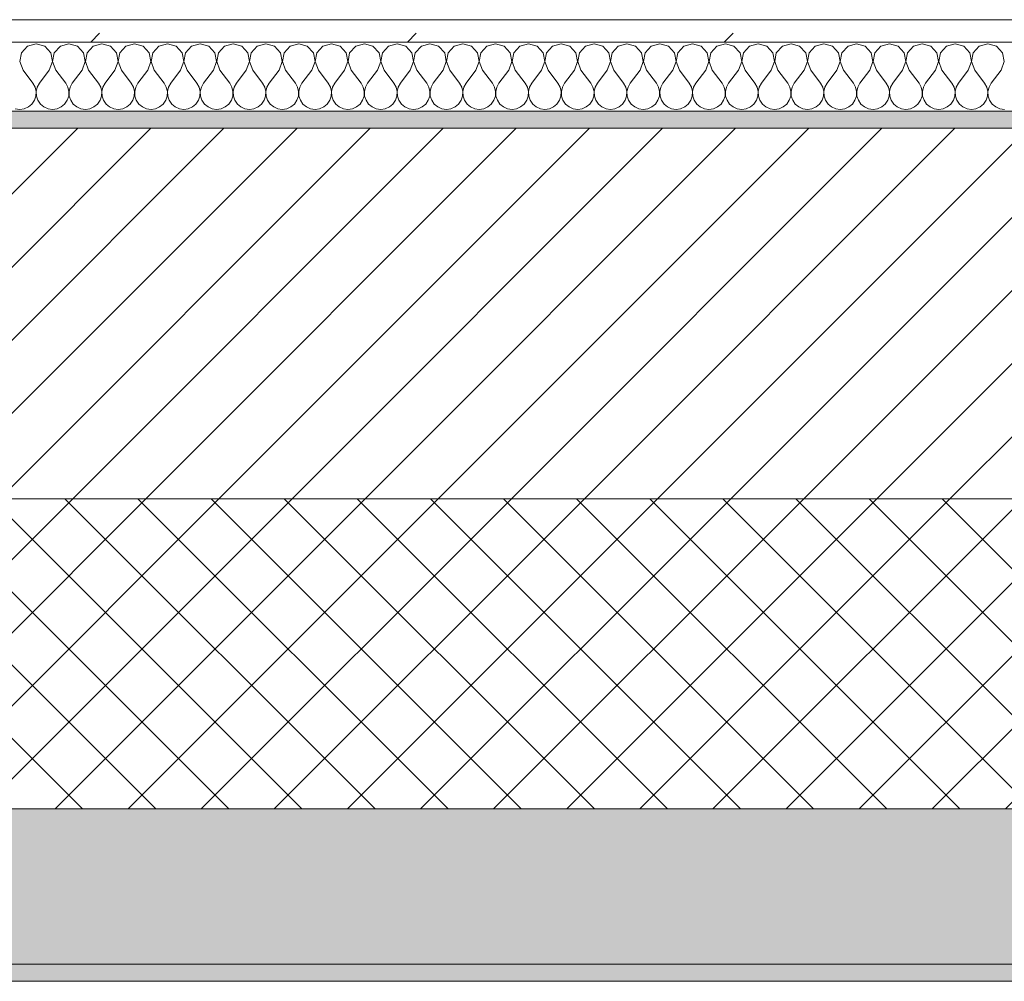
# Model space of a CAD drawing. Header units: millimetres. Extents: x -40968 to 13979, y -19284 to 4746.
# Tile 214 of 234: x -10571 to -10000, y -1699 to -1141. Entities that reach past the tile are written whole.
import ezdxf

# ---------------------------------------------------------------- set-up
doc = ezdxf.new("R2010")
doc.units = ezdxf.units.MM
doc.header["$MEASUREMENT"] = 0
doc.linetypes.add('Wipeout_Contour', pattern=[1000, 0, -1000])
doc.layers.add('12_FAÇ_Façana', color=7, linetype='Continuous')
doc.layers.add('Nuevo_08_E_Envans secs', color=7, linetype='Continuous')
for name, color, linetype, lineweight, true_color in [('12_FAÇ_Façana_Pluma_Nº__102', 7, 'Continuous', 5, 0xcccccc), ('12_FAÇ_Façana_Pluma_Nº__174', 7, 'Continuous', 13, 0xe4ad2c), ('12_FAÇ_Façana_Pluma_Nº__176', 7, 'Continuous', 15, 0x93a0c6), ('Nuevo_08_E_Envans secs_Pluma_Nº__102', 7, 'Continuous', 5, 0xcccccc), ('Nuevo_08_E_Envans secs_Pluma_Nº__177', 7, 'Continuous', 15, 0xf7e046)]:
    doc.layers.add(name, color=color, linetype=linetype, lineweight=lineweight, true_color=true_color)
for name, color, linetype, lineweight in [('12_FAÇ_Façana_Pluma_Nº__2', 8, 'Continuous', 5), ('12_FAÇ_Façana_Pluma_Nº__7', 7, 'Continuous', 5), ('Nuevo_08_E_Envans secs_Pluma_Nº__1', 7, 'Continuous', 5)]:
    doc.layers.add(name, color=color, linetype=linetype, lineweight=lineweight)

# ---------------------------------------------------------------- blocks, each defined once
blk = doc.blocks.new('Muro_10_1', base_point=(-12935.93, -1193.98))
at = {"layer": '12_FAÇ_Façana_Pluma_Nº__102', "linetype": 'Continuous', "lineweight": 0, "true_color": 0xe5e5e5}
for points in [[(-12935.93, -1688.98), (-8781.93, -1688.98), (-8781.93, -1598.98), (-12035.86, -1598.98), (-12035.86, -1613.98), (-12435.86, -1613.98), (-12435.86, -1598.98), (-12486.81, -1598.98), (-12486.81, -1613.98), (-12886.81, -1613.98), (-12886.81, -1598.98), (-12935.93, -1598.98)], [(-12935.93, -1698.98), (-8781.93, -1698.98), (-8781.93, -1688.98), (-12935.93, -1688.98)]]:
    blk.add_hatch(color=254, dxfattribs=at).paths.add_polyline_path(points)
at = {"layer": '12_FAÇ_Façana_Pluma_Nº__174', "linetype": 'Continuous', "lineweight": 13, "true_color": 0xe4ad2c}
h = blk.add_hatch(dxfattribs=at)
h.set_pattern_fill('SATE_Aislamiento_0001', color=42, style=0, pattern_type=2)
h.set_pattern_definition([(45, (0, 0), (-21.2132, 21.2132), []), (135, (0, 0), (21.2132, 21.2132), [])])
h.paths.add_polyline_path([(-12035.86, -1598.98), (-8781.93, -1598.98), (-8781.93, -1418.98), (-12035.86, -1418.98)])
at = {"layer": '12_FAÇ_Façana_Pluma_Nº__176', "linetype": 'Continuous', "lineweight": 0, "true_color": 0x495063}
blk.add_hatch(color=251, dxfattribs=at).paths.add_polyline_path([(-11995.86, -1203.98), (-8781.93, -1203.98), (-8781.93, -1193.98), (-11995.86, -1193.98)])
at = {"layer": '12_FAÇ_Façana_Pluma_Nº__2', "linetype": 'Continuous', "lineweight": 5}
h = blk.add_hatch(dxfattribs=at)
h.set_pattern_fill('Ceramic_0001', color=8, style=0, pattern_type=2)
h.set_pattern_definition([(45, (0, 0), (-21.2132, 21.2132), [])])
h.paths.add_polyline_path([(-11995.86, -1418.98), (-8781.93, -1418.98), (-8781.93, -1203.98), (-11995.86, -1203.98)])
at = {"layer": '12_FAÇ_Façana_Pluma_Nº__7', "color": 7, "linetype": 'Continuous', "lineweight": 5}
for p, q in [((-8781.93, -1203.98), (-11995.86, -1203.98)), ((-11995.86, -1418.98), (-8781.93, -1418.98)), ((-12035.86, -1598.98), (-8781.93, -1598.98)), ((-12935.93, -1688.98), (-8781.93, -1688.98))]:
    blk.add_line(p, q, dxfattribs=at)
at = {"layer": '12_FAÇ_Façana_Pluma_Nº__7', "color": 7, "linetype": 'Continuous', "lineweight": 5, "flags": 128}
for points in [[(-8781.93, -1193.98), (-11995.86, -1193.98)], [(-12935.93, -1698.98), (-8781.93, -1698.98)]]:
    blk.add_lwpolyline(points, dxfattribs=at)
blk = doc.blocks.new('*X256')
at = {"layer": 'Nuevo_08_E_Envans secs_Pluma_Nº__102', "color": 254, "linetype": 'Continuous', "lineweight": 5, "true_color": 0xcccccc}
for p, q in [((-10566.91, -1156.35), (-10570.42, -1160.19)), ((-10561.9, -1154.93), (-10566.91, -1156.35)), ((-10556.9, -1156.35), (-10561.9, -1154.93)), ((-10553.39, -1160.19), (-10556.9, -1156.35)), ((-10547.86, -1156.35), (-10551.38, -1160.19)), ((-10542.86, -1154.93), (-10547.86, -1156.35)), ((-10537.85, -1156.35), (-10542.86, -1154.93)), ((-10534.34, -1160.19), (-10537.85, -1156.35)), ((-10528.82, -1156.35), (-10532.33, -1160.19)), ((-10523.81, -1154.93), (-10528.82, -1156.35)), ((-10518.8, -1156.35), (-10523.81, -1154.93)), ((-10515.29, -1160.19), (-10518.8, -1156.35)), ((-10509.77, -1156.35), (-10513.28, -1160.19)), ((-10504.76, -1154.93), (-10509.77, -1156.35)), ((-10499.75, -1156.35), (-10504.76, -1154.93)), ((-10496.24, -1160.19), (-10499.75, -1156.35)), ((-10490.72, -1156.35), (-10494.23, -1160.19)), ((-10485.71, -1154.93), (-10490.72, -1156.35)), ((-10480.71, -1156.35), (-10485.71, -1154.93)), ((-10477.2, -1160.19), (-10480.71, -1156.35)), ((-10471.67, -1156.35), (-10475.19, -1160.19)), ((-10466.67, -1154.93), (-10471.67, -1156.35)), ((-10461.66, -1156.35), (-10466.67, -1154.93)), ((-10458.15, -1160.19), (-10461.66, -1156.35)), ((-10452.63, -1156.35), (-10456.14, -1160.19)), ((-10447.62, -1154.93), (-10452.63, -1156.35)), ((-10442.61, -1156.35), (-10447.62, -1154.93)), ((-10439.1, -1160.19), (-10442.61, -1156.35)), ((-10433.58, -1156.35), (-10437.09, -1160.19)), ((-10428.57, -1154.93), (-10433.58, -1156.35)), ((-10423.56, -1156.35), (-10428.57, -1154.93)), ((-10420.05, -1160.19), (-10423.56, -1156.35)), ((-10414.53, -1156.35), (-10418.04, -1160.19)), ((-10409.52, -1154.93), (-10414.53, -1156.35)), ((-10404.52, -1156.35), (-10409.52, -1154.93)), ((-10401.01, -1160.19), (-10404.52, -1156.35)), ((-10395.48, -1156.35), (-10398.99, -1160.19)), ((-10390.48, -1154.93), (-10395.48, -1156.35)), ((-10385.47, -1156.35), (-10390.48, -1154.93)), ((-10381.96, -1160.19), (-10385.47, -1156.35)), ((-10376.44, -1156.35), (-10379.95, -1160.19)), ((-10371.43, -1154.93), (-10376.44, -1156.35)), ((-10366.42, -1156.35), (-10371.43, -1154.93)), ((-10362.91, -1160.19), (-10366.42, -1156.35)), ((-10357.39, -1156.35), (-10360.9, -1160.19)), ((-10352.38, -1154.93), (-10357.39, -1156.35)), ((-10347.37, -1156.35), (-10352.38, -1154.93)), ((-10343.86, -1160.19), (-10347.37, -1156.35)), ((-10338.34, -1156.35), (-10341.85, -1160.19)), ((-10333.33, -1154.93), (-10338.34, -1156.35)), ((-10328.33, -1156.35), (-10333.33, -1154.93)), ((-10324.81, -1160.19), (-10328.33, -1156.35)), ((-10319.29, -1156.35), (-10322.8, -1160.19)), ((-10314.29, -1154.93), (-10319.29, -1156.35)), ((-10309.28, -1156.35), (-10314.29, -1154.93)), ((-10305.77, -1160.19), (-10309.28, -1156.35)), ((-10300.25, -1156.35), (-10303.76, -1160.19)), ((-10295.24, -1154.93), (-10300.25, -1156.35)), ((-10290.23, -1156.35), (-10295.24, -1154.93)), ((-10286.72, -1160.19), (-10290.23, -1156.35)), ((-10281.2, -1156.35), (-10284.71, -1160.19)), ((-10276.19, -1154.93), (-10281.2, -1156.35)), ((-10271.18, -1156.35), (-10276.19, -1154.93)), ((-10267.67, -1160.19), (-10271.18, -1156.35)), ((-10262.15, -1156.35), (-10265.66, -1160.19)), ((-10257.14, -1154.93), (-10262.15, -1156.35)), ((-10252.14, -1156.35), (-10257.14, -1154.93)), ((-10248.62, -1160.19), (-10252.14, -1156.35)), ((-10243.1, -1156.35), (-10246.61, -1160.19)), ((-10238.1, -1154.93), (-10243.1, -1156.35)), ((-10233.09, -1156.35), (-10238.1, -1154.93)), ((-10229.58, -1160.19), (-10233.09, -1156.35)), ((-10224.05, -1156.35), (-10227.57, -1160.19)), ((-10219.05, -1154.93), (-10224.05, -1156.35)), ((-10214.04, -1156.35), (-10219.05, -1154.93)), ((-10210.53, -1160.19), (-10214.04, -1156.35)), ((-10205.01, -1156.35), (-10208.52, -1160.19)), ((-10200, -1154.93), (-10205.01, -1156.35)), ((-10194.99, -1156.35), (-10200, -1154.93)), ((-10191.48, -1160.19), (-10194.99, -1156.35)), ((-10185.96, -1156.35), (-10189.47, -1160.19)), ((-10180.95, -1154.93), (-10185.96, -1156.35)), ((-10175.95, -1156.35), (-10180.95, -1154.93)), ((-10172.43, -1160.19), (-10175.95, -1156.35)), ((-10166.91, -1156.35), (-10170.42, -1160.19)), ((-10161.9, -1154.93), (-10166.91, -1156.35)), ((-10156.9, -1156.35), (-10161.9, -1154.93)), ((-10153.39, -1160.19), (-10156.9, -1156.35)), ((-10147.86, -1156.35), (-10151.38, -1160.19)), ((-10142.86, -1154.93), (-10147.86, -1156.35)), ((-10137.85, -1156.35), (-10142.86, -1154.93)), ((-10134.34, -1160.19), (-10137.85, -1156.35)), ((-10128.82, -1156.35), (-10132.33, -1160.19)), ((-10123.81, -1154.93), (-10128.82, -1156.35)), ((-10118.8, -1156.35), (-10123.81, -1154.93)), ((-10115.29, -1160.19), (-10118.8, -1156.35)), ((-10109.77, -1156.35), (-10113.28, -1160.19)), ((-10104.76, -1154.93), (-10109.77, -1156.35)), ((-10099.75, -1156.35), (-10104.76, -1154.93)), ((-10096.24, -1160.19), (-10099.75, -1156.35)), ((-10090.72, -1156.35), (-10094.23, -1160.19)), ((-10085.71, -1154.93), (-10090.72, -1156.35)), ((-10080.71, -1156.35), (-10085.71, -1154.93)), ((-10077.2, -1160.19), (-10080.71, -1156.35)), ((-10071.67, -1156.35), (-10075.19, -1160.19)), ((-10066.67, -1154.93), (-10071.67, -1156.35)), ((-10061.66, -1156.35), (-10066.67, -1154.93)), ((-10058.15, -1160.19), (-10061.66, -1156.35)), ((-10052.63, -1156.35), (-10056.14, -1160.19)), ((-10047.62, -1154.93), (-10052.63, -1156.35)), ((-10042.61, -1156.35), (-10047.62, -1154.93)), ((-10039.1, -1160.19), (-10042.61, -1156.35)), ((-10033.58, -1156.35), (-10037.09, -1160.19)), ((-10028.57, -1154.93), (-10033.58, -1156.35)), ((-10023.56, -1156.35), (-10028.57, -1154.93)), ((-10020.05, -1160.19), (-10023.56, -1156.35)), ((-10014.53, -1156.35), (-10018.04, -1160.19)), ((-10009.52, -1154.93), (-10014.53, -1156.35)), ((-10004.52, -1156.35), (-10009.52, -1154.93)), ((-10001.01, -1160.19), (-10004.52, -1156.35)), ((-10570.42, -1160.19), (-10571.39, -1165.31)), ((-10571.39, -1165.31), (-10569.52, -1170.17)), ((-10554.29, -1170.17), (-10552.42, -1165.31)), ((-10552.42, -1165.31), (-10553.39, -1160.19)), ((-10551.38, -1160.19), (-10552.34, -1165.31)), ((-10552.34, -1165.31), (-10550.48, -1170.17)), ((-10535.24, -1170.17), (-10533.37, -1165.31)), ((-10533.37, -1165.31), (-10534.34, -1160.19)), ((-10532.33, -1160.19), (-10533.29, -1165.31)), ((-10533.29, -1165.31), (-10531.43, -1170.17)), ((-10516.19, -1170.17), (-10514.32, -1165.31)), ((-10514.32, -1165.31), (-10515.29, -1160.19)), ((-10513.28, -1160.19), (-10514.25, -1165.31)), ((-10514.25, -1165.31), (-10512.38, -1170.17)), ((-10497.14, -1170.17), (-10495.28, -1165.31)), ((-10495.28, -1165.31), (-10496.24, -1160.19)), ((-10494.23, -1160.19), (-10495.2, -1165.31)), ((-10495.2, -1165.31), (-10493.33, -1170.17)), ((-10478.1, -1170.17), (-10476.23, -1165.31)), ((-10476.23, -1165.31), (-10477.2, -1160.19)), ((-10475.19, -1160.19), (-10476.15, -1165.31)), ((-10476.15, -1165.31), (-10474.29, -1170.17)), ((-10459.05, -1170.17), (-10457.18, -1165.31)), ((-10457.18, -1165.31), (-10458.15, -1160.19)), ((-10456.14, -1160.19), (-10457.1, -1165.31)), ((-10457.1, -1165.31), (-10455.24, -1170.17)), ((-10440, -1170.17), (-10438.13, -1165.31)), ((-10438.13, -1165.31), (-10439.1, -1160.19)), ((-10437.09, -1160.19), (-10438.06, -1165.31)), ((-10438.06, -1165.31), (-10436.19, -1170.17)), ((-10420.95, -1170.17), (-10419.09, -1165.31)), ((-10419.09, -1165.31), (-10420.05, -1160.19)), ((-10418.04, -1160.19), (-10419.01, -1165.31)), ((-10419.01, -1165.31), (-10417.14, -1170.17)), ((-10401.9, -1170.17), (-10400.04, -1165.31)), ((-10400.04, -1165.31), (-10401.01, -1160.19)), ((-10398.99, -1160.19), (-10399.96, -1165.31)), ((-10399.96, -1165.31), (-10398.1, -1170.17)), ((-10382.86, -1170.17), (-10380.99, -1165.31)), ((-10380.99, -1165.31), (-10381.96, -1160.19)), ((-10379.95, -1160.19), (-10380.91, -1165.31)), ((-10380.91, -1165.31), (-10379.05, -1170.17)), ((-10363.81, -1170.17), (-10361.94, -1165.31)), ((-10361.94, -1165.31), (-10362.91, -1160.19)), ((-10360.9, -1160.19), (-10361.87, -1165.31)), ((-10361.87, -1165.31), (-10360, -1170.17)), ((-10344.76, -1170.17), (-10342.9, -1165.31)), ((-10342.9, -1165.31), (-10343.86, -1160.19)), ((-10341.85, -1160.19), (-10342.82, -1165.31)), ((-10342.82, -1165.31), (-10340.95, -1170.17)), ((-10325.71, -1170.17), (-10323.85, -1165.31)), ((-10323.85, -1165.31), (-10324.81, -1160.19)), ((-10322.8, -1160.19), (-10323.77, -1165.31)), ((-10323.77, -1165.31), (-10321.9, -1170.17)), ((-10306.67, -1170.17), (-10304.8, -1165.31)), ((-10304.8, -1165.31), (-10305.77, -1160.19)), ((-10303.76, -1160.19), (-10304.72, -1165.31)), ((-10304.72, -1165.31), (-10302.86, -1170.17)), ((-10287.62, -1170.17), (-10285.75, -1165.31)), ((-10285.75, -1165.31), (-10286.72, -1160.19)), ((-10284.71, -1160.19), (-10285.68, -1165.31)), ((-10285.68, -1165.31), (-10283.81, -1170.17)), ((-10268.57, -1170.17), (-10266.71, -1165.31)), ((-10266.71, -1165.31), (-10267.67, -1160.19)), ((-10265.66, -1160.19), (-10266.63, -1165.31)), ((-10266.63, -1165.31), (-10264.76, -1170.17)), ((-10249.52, -1170.17), (-10247.66, -1165.31)), ((-10247.66, -1165.31), (-10248.62, -1160.19)), ((-10246.61, -1160.19), (-10247.58, -1165.31)), ((-10247.58, -1165.31), (-10245.71, -1170.17)), ((-10230.48, -1170.17), (-10228.61, -1165.31)), ((-10228.61, -1165.31), (-10229.58, -1160.19)), ((-10227.57, -1160.19), (-10228.53, -1165.31)), ((-10228.53, -1165.31), (-10226.67, -1170.17)), ((-10211.43, -1170.17), (-10209.56, -1165.31)), ((-10209.56, -1165.31), (-10210.53, -1160.19)), ((-10208.52, -1160.19), (-10209.49, -1165.31)), ((-10209.49, -1165.31), (-10207.62, -1170.17)), ((-10192.38, -1170.17), (-10190.51, -1165.31)), ((-10190.51, -1165.31), (-10191.48, -1160.19)), ((-10189.47, -1160.19), (-10190.44, -1165.31)), ((-10190.44, -1165.31), (-10188.57, -1170.17)), ((-10173.33, -1170.17), (-10171.47, -1165.31)), ((-10171.47, -1165.31), (-10172.43, -1160.19)), ((-10170.42, -1160.19), (-10171.39, -1165.31)), ((-10171.39, -1165.31), (-10169.52, -1170.17)), ((-10154.29, -1170.17), (-10152.42, -1165.31)), ((-10152.42, -1165.31), (-10153.39, -1160.19)), ((-10151.38, -1160.19), (-10152.34, -1165.31)), ((-10152.34, -1165.31), (-10150.48, -1170.17)), ((-10135.24, -1170.17), (-10133.37, -1165.31)), ((-10133.37, -1165.31), (-10134.34, -1160.19)), ((-10132.33, -1160.19), (-10133.29, -1165.31)), ((-10133.29, -1165.31), (-10131.43, -1170.17)), ((-10116.19, -1170.17), (-10114.32, -1165.31)), ((-10114.32, -1165.31), (-10115.29, -1160.19)), ((-10113.28, -1160.19), (-10114.25, -1165.31)), ((-10114.25, -1165.31), (-10112.38, -1170.17)), ((-10097.14, -1170.17), (-10095.28, -1165.31)), ((-10095.28, -1165.31), (-10096.24, -1160.19)), ((-10094.23, -1160.19), (-10095.2, -1165.31)), ((-10095.2, -1165.31), (-10093.33, -1170.17)), ((-10078.1, -1170.17), (-10076.23, -1165.31)), ((-10076.23, -1165.31), (-10077.2, -1160.19)), ((-10075.19, -1160.19), (-10076.15, -1165.31)), ((-10076.15, -1165.31), (-10074.29, -1170.17)), ((-10059.05, -1170.17), (-10057.18, -1165.31)), ((-10057.18, -1165.31), (-10058.15, -1160.19)), ((-10056.14, -1160.19), (-10057.1, -1165.31)), ((-10057.1, -1165.31), (-10055.24, -1170.17)), ((-10040, -1170.17), (-10038.13, -1165.31)), ((-10038.13, -1165.31), (-10039.1, -1160.19)), ((-10037.09, -1160.19), (-10038.06, -1165.31)), ((-10038.06, -1165.31), (-10036.19, -1170.17)), ((-10020.95, -1170.17), (-10019.09, -1165.31)), ((-10019.09, -1165.31), (-10020.05, -1160.19)), ((-10018.04, -1160.19), (-10019.01, -1165.31)), ((-10019.01, -1165.31), (-10017.14, -1170.17)), ((-10001.9, -1170.17), (-10000.04, -1165.31)), ((-10000.04, -1165.31), (-10001.01, -1160.19)), ((-10569.52, -1170.17), (-10563.81, -1177.79)), ((-10554.29, -1170.17), (-10560, -1177.79)), ((-10550.48, -1170.17), (-10544.76, -1177.79)), ((-10535.24, -1170.17), (-10540.95, -1177.79)), ((-10531.43, -1170.17), (-10525.71, -1177.79)), ((-10516.19, -1170.17), (-10521.9, -1177.79)), ((-10512.38, -1170.17), (-10506.67, -1177.79)), ((-10497.14, -1170.17), (-10502.86, -1177.79)), ((-10493.33, -1170.17), (-10487.62, -1177.79)), ((-10478.1, -1170.17), (-10483.81, -1177.79)), ((-10474.29, -1170.17), (-10468.57, -1177.79)), ((-10459.05, -1170.17), (-10464.76, -1177.79)), ((-10455.24, -1170.17), (-10449.52, -1177.79)), ((-10440, -1170.17), (-10445.71, -1177.79)), ((-10436.19, -1170.17), (-10430.48, -1177.79)), ((-10420.95, -1170.17), (-10426.67, -1177.79)), ((-10417.14, -1170.17), (-10411.43, -1177.79)), ((-10401.9, -1170.17), (-10407.62, -1177.79)), ((-10398.1, -1170.17), (-10392.38, -1177.79)), ((-10382.86, -1170.17), (-10388.57, -1177.79)), ((-10379.05, -1170.17), (-10373.33, -1177.79)), ((-10363.81, -1170.17), (-10369.52, -1177.79)), ((-10360, -1170.17), (-10354.29, -1177.79)), ((-10344.76, -1170.17), (-10350.48, -1177.79)), ((-10340.95, -1170.17), (-10335.24, -1177.79)), ((-10325.71, -1170.17), (-10331.43, -1177.79)), ((-10321.9, -1170.17), (-10316.19, -1177.79)), ((-10306.67, -1170.17), (-10312.38, -1177.79)), ((-10302.86, -1170.17), (-10297.14, -1177.79)), ((-10287.62, -1170.17), (-10293.33, -1177.79)), ((-10283.81, -1170.17), (-10278.1, -1177.79)), ((-10268.57, -1170.17), (-10274.29, -1177.79)), ((-10264.76, -1170.17), (-10259.05, -1177.79)), ((-10249.52, -1170.17), (-10255.24, -1177.79)), ((-10245.71, -1170.17), (-10240, -1177.79)), ((-10230.48, -1170.17), (-10236.19, -1177.79)), ((-10226.67, -1170.17), (-10220.95, -1177.79)), ((-10211.43, -1170.17), (-10217.14, -1177.79)), ((-10207.62, -1170.17), (-10201.9, -1177.79)), ((-10192.38, -1170.17), (-10198.1, -1177.79)), ((-10188.57, -1170.17), (-10182.86, -1177.79)), ((-10173.33, -1170.17), (-10179.05, -1177.79)), ((-10169.52, -1170.17), (-10163.81, -1177.79)), ((-10154.29, -1170.17), (-10160, -1177.79)), ((-10150.48, -1170.17), (-10144.76, -1177.79)), ((-10135.24, -1170.17), (-10140.95, -1177.79)), ((-10131.43, -1170.17), (-10125.71, -1177.79)), ((-10116.19, -1170.17), (-10121.9, -1177.79)), ((-10112.38, -1170.17), (-10106.67, -1177.79)), ((-10097.14, -1170.17), (-10102.86, -1177.79)), ((-10093.33, -1170.17), (-10087.62, -1177.79)), ((-10078.1, -1170.17), (-10083.81, -1177.79)), ((-10074.29, -1170.17), (-10068.57, -1177.79)), ((-10059.05, -1170.17), (-10064.76, -1177.79)), ((-10055.24, -1170.17), (-10049.52, -1177.79)), ((-10040, -1170.17), (-10045.71, -1177.79)), ((-10036.19, -1170.17), (-10030.48, -1177.79)), ((-10020.95, -1170.17), (-10026.67, -1177.79)), ((-10017.14, -1170.17), (-10011.43, -1177.79)), ((-10001.9, -1170.17), (-10007.62, -1177.79)), ((-10562.54, -1180.08), (-10563.81, -1177.79)), ((-10561.94, -1182.64), (-10562.54, -1180.08)), ((-10562.07, -1185.27), (-10561.94, -1182.64)), ((-10561.27, -1180.08), (-10561.87, -1182.64)), ((-10561.87, -1182.64), (-10561.74, -1185.27)), ((-10560, -1177.79), (-10561.27, -1180.08)), ((-10543.49, -1180.08), (-10544.76, -1177.79)), ((-10542.9, -1182.64), (-10543.49, -1180.08)), ((-10543.02, -1185.27), (-10542.9, -1182.64)), ((-10542.22, -1180.08), (-10542.82, -1182.64)), ((-10542.82, -1182.64), (-10542.69, -1185.27)), ((-10540.95, -1177.79), (-10542.22, -1180.08)), ((-10524.44, -1180.08), (-10525.71, -1177.79)), ((-10523.85, -1182.64), (-10524.44, -1180.08)), ((-10523.98, -1185.27), (-10523.85, -1182.64)), ((-10523.18, -1180.08), (-10523.77, -1182.64)), ((-10523.77, -1182.64), (-10523.64, -1185.27)), ((-10521.9, -1177.79), (-10523.18, -1180.08)), ((-10505.4, -1180.08), (-10506.67, -1177.79)), ((-10504.8, -1182.64), (-10505.4, -1180.08)), ((-10504.93, -1185.27), (-10504.8, -1182.64)), ((-10504.13, -1180.08), (-10504.72, -1182.64)), ((-10504.72, -1182.64), (-10504.6, -1185.27)), ((-10502.86, -1177.79), (-10504.13, -1180.08)), ((-10486.35, -1180.08), (-10487.62, -1177.79)), ((-10485.75, -1182.64), (-10486.35, -1180.08)), ((-10485.88, -1185.27), (-10485.75, -1182.64)), ((-10485.08, -1180.08), (-10485.68, -1182.64)), ((-10485.68, -1182.64), (-10485.55, -1185.27)), ((-10483.81, -1177.79), (-10485.08, -1180.08)), ((-10467.3, -1180.08), (-10468.57, -1177.79)), ((-10466.71, -1182.64), (-10467.3, -1180.08)), ((-10466.83, -1185.27), (-10466.71, -1182.64)), ((-10466.03, -1180.08), (-10466.63, -1182.64)), ((-10466.63, -1182.64), (-10466.5, -1185.27)), ((-10464.76, -1177.79), (-10466.03, -1180.08)), ((-10448.25, -1180.08), (-10449.52, -1177.79)), ((-10447.66, -1182.64), (-10448.25, -1180.08)), ((-10447.78, -1185.27), (-10447.66, -1182.64)), ((-10446.99, -1180.08), (-10447.58, -1182.64)), ((-10447.58, -1182.64), (-10447.45, -1185.27)), ((-10445.71, -1177.79), (-10446.99, -1180.08)), ((-10429.2, -1180.08), (-10430.48, -1177.79)), ((-10428.61, -1182.64), (-10429.2, -1180.08)), ((-10428.74, -1185.27), (-10428.61, -1182.64)), ((-10427.94, -1180.08), (-10428.53, -1182.64)), ((-10428.53, -1182.64), (-10428.41, -1185.27)), ((-10426.67, -1177.79), (-10427.94, -1180.08)), ((-10410.16, -1180.08), (-10411.43, -1177.79)), ((-10409.56, -1182.64), (-10410.16, -1180.08)), ((-10409.69, -1185.27), (-10409.56, -1182.64)), ((-10408.89, -1180.08), (-10409.49, -1182.64)), ((-10409.49, -1182.64), (-10409.36, -1185.27)), ((-10407.62, -1177.79), (-10408.89, -1180.08)), ((-10391.11, -1180.08), (-10392.38, -1177.79)), ((-10390.51, -1182.64), (-10391.11, -1180.08)), ((-10390.64, -1185.27), (-10390.51, -1182.64)), ((-10389.84, -1180.08), (-10390.44, -1182.64)), ((-10390.44, -1182.64), (-10390.31, -1185.27)), ((-10388.57, -1177.79), (-10389.84, -1180.08)), ((-10372.06, -1180.08), (-10373.33, -1177.79)), ((-10371.47, -1182.64), (-10372.06, -1180.08)), ((-10371.59, -1185.27), (-10371.47, -1182.64)), ((-10370.8, -1180.08), (-10371.39, -1182.64)), ((-10371.39, -1182.64), (-10371.26, -1185.27)), ((-10369.52, -1177.79), (-10370.8, -1180.08)), ((-10353.01, -1180.08), (-10354.29, -1177.79)), ((-10352.42, -1182.64), (-10353.01, -1180.08)), ((-10352.55, -1185.27), (-10352.42, -1182.64)), ((-10351.75, -1180.08), (-10352.34, -1182.64)), ((-10352.34, -1182.64), (-10352.22, -1185.27)), ((-10350.48, -1177.79), (-10351.75, -1180.08)), ((-10333.97, -1180.08), (-10335.24, -1177.79)), ((-10333.37, -1182.64), (-10333.97, -1180.08)), ((-10333.5, -1185.27), (-10333.37, -1182.64)), ((-10332.7, -1180.08), (-10333.29, -1182.64)), ((-10333.29, -1182.64), (-10333.17, -1185.27)), ((-10331.43, -1177.79), (-10332.7, -1180.08)), ((-10314.92, -1180.08), (-10316.19, -1177.79)), ((-10314.32, -1182.64), (-10314.92, -1180.08)), ((-10314.45, -1185.27), (-10314.32, -1182.64)), ((-10313.65, -1180.08), (-10314.25, -1182.64)), ((-10314.25, -1182.64), (-10314.12, -1185.27)), ((-10312.38, -1177.79), (-10313.65, -1180.08)), ((-10295.87, -1180.08), (-10297.14, -1177.79)), ((-10295.28, -1182.64), (-10295.87, -1180.08)), ((-10295.4, -1185.27), (-10295.28, -1182.64)), ((-10294.6, -1180.08), (-10295.2, -1182.64)), ((-10295.2, -1182.64), (-10295.07, -1185.27)), ((-10293.33, -1177.79), (-10294.6, -1180.08)), ((-10276.82, -1180.08), (-10278.1, -1177.79)), ((-10276.23, -1182.64), (-10276.82, -1180.08)), ((-10276.36, -1185.27), (-10276.23, -1182.64)), ((-10275.56, -1180.08), (-10276.15, -1182.64)), ((-10276.15, -1182.64), (-10276.02, -1185.27)), ((-10274.29, -1177.79), (-10275.56, -1180.08)), ((-10257.78, -1180.08), (-10259.05, -1177.79)), ((-10257.18, -1182.64), (-10257.78, -1180.08)), ((-10257.31, -1185.27), (-10257.18, -1182.64)), ((-10256.51, -1180.08), (-10257.1, -1182.64)), ((-10257.1, -1182.64), (-10256.98, -1185.27)), ((-10255.24, -1177.79), (-10256.51, -1180.08)), ((-10238.73, -1180.08), (-10240, -1177.79)), ((-10238.13, -1182.64), (-10238.73, -1180.08)), ((-10238.26, -1185.27), (-10238.13, -1182.64)), ((-10237.46, -1180.08), (-10238.06, -1182.64)), ((-10238.06, -1182.64), (-10237.93, -1185.27)), ((-10236.19, -1177.79), (-10237.46, -1180.08)), ((-10219.68, -1180.08), (-10220.95, -1177.79)), ((-10219.09, -1182.64), (-10219.68, -1180.08)), ((-10219.21, -1185.27), (-10219.09, -1182.64)), ((-10218.41, -1180.08), (-10219.01, -1182.64)), ((-10219.01, -1182.64), (-10218.88, -1185.27)), ((-10217.14, -1177.79), (-10218.41, -1180.08)), ((-10200.63, -1180.08), (-10201.9, -1177.79)), ((-10200.04, -1182.64), (-10200.63, -1180.08)), ((-10200.17, -1185.27), (-10200.04, -1182.64)), ((-10199.37, -1180.08), (-10199.96, -1182.64)), ((-10199.96, -1182.64), (-10199.83, -1185.27)), ((-10198.1, -1177.79), (-10199.37, -1180.08)), ((-10181.59, -1180.08), (-10182.86, -1177.79)), ((-10180.99, -1182.64), (-10181.59, -1180.08)), ((-10181.12, -1185.27), (-10180.99, -1182.64)), ((-10180.32, -1180.08), (-10180.91, -1182.64)), ((-10180.91, -1182.64), (-10180.79, -1185.27)), ((-10179.05, -1177.79), (-10180.32, -1180.08)), ((-10162.54, -1180.08), (-10163.81, -1177.79)), ((-10161.94, -1182.64), (-10162.54, -1180.08)), ((-10162.07, -1185.27), (-10161.94, -1182.64)), ((-10161.27, -1180.08), (-10161.87, -1182.64)), ((-10161.87, -1182.64), (-10161.74, -1185.27)), ((-10160, -1177.79), (-10161.27, -1180.08)), ((-10143.49, -1180.08), (-10144.76, -1177.79)), ((-10142.9, -1182.64), (-10143.49, -1180.08)), ((-10143.02, -1185.27), (-10142.9, -1182.64)), ((-10142.22, -1180.08), (-10142.82, -1182.64)), ((-10142.82, -1182.64), (-10142.69, -1185.27)), ((-10140.95, -1177.79), (-10142.22, -1180.08)), ((-10124.44, -1180.08), (-10125.71, -1177.79)), ((-10123.85, -1182.64), (-10124.44, -1180.08)), ((-10123.98, -1185.27), (-10123.85, -1182.64)), ((-10123.18, -1180.08), (-10123.77, -1182.64)), ((-10123.77, -1182.64), (-10123.64, -1185.27)), ((-10121.9, -1177.79), (-10123.18, -1180.08)), ((-10105.4, -1180.08), (-10106.67, -1177.79)), ((-10104.8, -1182.64), (-10105.4, -1180.08)), ((-10104.93, -1185.27), (-10104.8, -1182.64)), ((-10104.13, -1180.08), (-10104.72, -1182.64)), ((-10104.72, -1182.64), (-10104.6, -1185.27)), ((-10102.86, -1177.79), (-10104.13, -1180.08)), ((-10086.35, -1180.08), (-10087.62, -1177.79)), ((-10085.75, -1182.64), (-10086.35, -1180.08)), ((-10085.88, -1185.27), (-10085.75, -1182.64)), ((-10085.08, -1180.08), (-10085.68, -1182.64)), ((-10085.68, -1182.64), (-10085.55, -1185.27)), ((-10083.81, -1177.79), (-10085.08, -1180.08)), ((-10067.3, -1180.08), (-10068.57, -1177.79)), ((-10066.71, -1182.64), (-10067.3, -1180.08)), ((-10066.83, -1185.27), (-10066.71, -1182.64)), ((-10066.03, -1180.08), (-10066.63, -1182.64)), ((-10066.63, -1182.64), (-10066.5, -1185.27)), ((-10064.76, -1177.79), (-10066.03, -1180.08)), ((-10048.25, -1180.08), (-10049.52, -1177.79)), ((-10047.66, -1182.64), (-10048.25, -1180.08)), ((-10047.78, -1185.27), (-10047.66, -1182.64)), ((-10046.99, -1180.08), (-10047.58, -1182.64)), ((-10047.58, -1182.64), (-10047.45, -1185.27)), ((-10045.71, -1177.79), (-10046.99, -1180.08)), ((-10029.2, -1180.08), (-10030.48, -1177.79)), ((-10028.61, -1182.64), (-10029.2, -1180.08)), ((-10028.74, -1185.27), (-10028.61, -1182.64)), ((-10027.94, -1180.08), (-10028.53, -1182.64)), ((-10028.53, -1182.64), (-10028.41, -1185.27)), ((-10026.67, -1177.79), (-10027.94, -1180.08)), ((-10010.16, -1180.08), (-10011.43, -1177.79)), ((-10009.56, -1182.64), (-10010.16, -1180.08)), ((-10009.69, -1185.27), (-10009.56, -1182.64)), ((-10008.89, -1180.08), (-10009.49, -1182.64)), ((-10009.49, -1182.64), (-10009.36, -1185.27)), ((-10007.62, -1177.79), (-10008.89, -1180.08)), ((-10564.4, -1189.92), (-10562.91, -1187.76)), ((-10562.91, -1187.76), (-10562.07, -1185.27)), ((-10561.74, -1185.27), (-10560.9, -1187.76)), ((-10560.9, -1187.76), (-10559.41, -1189.92)), ((-10545.35, -1189.92), (-10543.86, -1187.76)), ((-10543.86, -1187.76), (-10543.02, -1185.27)), ((-10542.69, -1185.27), (-10541.85, -1187.76)), ((-10541.85, -1187.76), (-10540.36, -1189.92)), ((-10526.3, -1189.92), (-10524.81, -1187.76)), ((-10524.81, -1187.76), (-10523.98, -1185.27)), ((-10523.64, -1185.27), (-10522.8, -1187.76)), ((-10522.8, -1187.76), (-10521.32, -1189.92)), ((-10507.26, -1189.92), (-10505.77, -1187.76)), ((-10505.77, -1187.76), (-10504.93, -1185.27)), ((-10504.6, -1185.27), (-10503.76, -1187.76)), ((-10503.76, -1187.76), (-10502.27, -1189.92)), ((-10488.21, -1189.92), (-10486.72, -1187.76)), ((-10486.72, -1187.76), (-10485.88, -1185.27)), ((-10485.55, -1185.27), (-10484.71, -1187.76)), ((-10484.71, -1187.76), (-10483.22, -1189.92)), ((-10469.16, -1189.92), (-10467.67, -1187.76)), ((-10467.67, -1187.76), (-10466.83, -1185.27)), ((-10466.5, -1185.27), (-10465.66, -1187.76)), ((-10465.66, -1187.76), (-10464.17, -1189.92)), ((-10450.11, -1189.92), (-10448.62, -1187.76)), ((-10448.62, -1187.76), (-10447.78, -1185.27)), ((-10447.45, -1185.27), (-10446.61, -1187.76)), ((-10446.61, -1187.76), (-10445.13, -1189.92)), ((-10431.06, -1189.92), (-10429.58, -1187.76)), ((-10429.58, -1187.76), (-10428.74, -1185.27)), ((-10428.41, -1185.27), (-10427.57, -1187.76)), ((-10427.57, -1187.76), (-10426.08, -1189.92)), ((-10412.02, -1189.92), (-10410.53, -1187.76)), ((-10410.53, -1187.76), (-10409.69, -1185.27)), ((-10409.36, -1185.27), (-10408.52, -1187.76)), ((-10408.52, -1187.76), (-10407.03, -1189.92)), ((-10392.97, -1189.92), (-10391.48, -1187.76)), ((-10391.48, -1187.76), (-10390.64, -1185.27)), ((-10390.31, -1185.27), (-10389.47, -1187.76)), ((-10389.47, -1187.76), (-10387.98, -1189.92)), ((-10373.92, -1189.92), (-10372.43, -1187.76)), ((-10372.43, -1187.76), (-10371.59, -1185.27)), ((-10371.26, -1185.27), (-10370.42, -1187.76)), ((-10370.42, -1187.76), (-10368.94, -1189.92)), ((-10354.87, -1189.92), (-10353.39, -1187.76)), ((-10353.39, -1187.76), (-10352.55, -1185.27)), ((-10352.22, -1185.27), (-10351.38, -1187.76)), ((-10351.38, -1187.76), (-10349.89, -1189.92)), ((-10335.83, -1189.92), (-10334.34, -1187.76)), ((-10334.34, -1187.76), (-10333.5, -1185.27)), ((-10333.17, -1185.27), (-10332.33, -1187.76)), ((-10332.33, -1187.76), (-10330.84, -1189.92)), ((-10316.78, -1189.92), (-10315.29, -1187.76)), ((-10315.29, -1187.76), (-10314.45, -1185.27)), ((-10314.12, -1185.27), (-10313.28, -1187.76)), ((-10313.28, -1187.76), (-10311.79, -1189.92)), ((-10297.73, -1189.92), (-10296.24, -1187.76)), ((-10296.24, -1187.76), (-10295.4, -1185.27)), ((-10295.07, -1185.27), (-10294.23, -1187.76)), ((-10294.23, -1187.76), (-10292.74, -1189.92)), ((-10278.68, -1189.92), (-10277.2, -1187.76)), ((-10277.2, -1187.76), (-10276.36, -1185.27)), ((-10276.02, -1185.27), (-10275.19, -1187.76)), ((-10275.19, -1187.76), (-10273.7, -1189.92)), ((-10259.64, -1189.92), (-10258.15, -1187.76)), ((-10258.15, -1187.76), (-10257.31, -1185.27)), ((-10256.98, -1185.27), (-10256.14, -1187.76)), ((-10256.14, -1187.76), (-10254.65, -1189.92)), ((-10240.59, -1189.92), (-10239.1, -1187.76)), ((-10239.1, -1187.76), (-10238.26, -1185.27)), ((-10237.93, -1185.27), (-10237.09, -1187.76)), ((-10237.09, -1187.76), (-10235.6, -1189.92)), ((-10221.54, -1189.92), (-10220.05, -1187.76)), ((-10220.05, -1187.76), (-10219.21, -1185.27)), ((-10218.88, -1185.27), (-10218.04, -1187.76)), ((-10218.04, -1187.76), (-10216.55, -1189.92)), ((-10202.49, -1189.92), (-10201.01, -1187.76)), ((-10201.01, -1187.76), (-10200.17, -1185.27)), ((-10199.83, -1185.27), (-10198.99, -1187.76)), ((-10198.99, -1187.76), (-10197.51, -1189.92)), ((-10183.45, -1189.92), (-10181.96, -1187.76)), ((-10181.96, -1187.76), (-10181.12, -1185.27)), ((-10180.79, -1185.27), (-10179.95, -1187.76)), ((-10179.95, -1187.76), (-10178.46, -1189.92)), ((-10164.4, -1189.92), (-10162.91, -1187.76)), ((-10162.91, -1187.76), (-10162.07, -1185.27)), ((-10161.74, -1185.27), (-10160.9, -1187.76)), ((-10160.9, -1187.76), (-10159.41, -1189.92)), ((-10145.35, -1189.92), (-10143.86, -1187.76)), ((-10143.86, -1187.76), (-10143.02, -1185.27)), ((-10142.69, -1185.27), (-10141.85, -1187.76)), ((-10141.85, -1187.76), (-10140.36, -1189.92)), ((-10126.3, -1189.92), (-10124.81, -1187.76)), ((-10124.81, -1187.76), (-10123.98, -1185.27)), ((-10123.64, -1185.27), (-10122.8, -1187.76)), ((-10122.8, -1187.76), (-10121.32, -1189.92)), ((-10107.26, -1189.92), (-10105.77, -1187.76)), ((-10105.77, -1187.76), (-10104.93, -1185.27)), ((-10104.6, -1185.27), (-10103.76, -1187.76)), ((-10103.76, -1187.76), (-10102.27, -1189.92)), ((-10088.21, -1189.92), (-10086.72, -1187.76)), ((-10086.72, -1187.76), (-10085.88, -1185.27)), ((-10085.55, -1185.27), (-10084.71, -1187.76)), ((-10084.71, -1187.76), (-10083.22, -1189.92)), ((-10069.16, -1189.92), (-10067.67, -1187.76)), ((-10067.67, -1187.76), (-10066.83, -1185.27)), ((-10066.5, -1185.27), (-10065.66, -1187.76)), ((-10065.66, -1187.76), (-10064.17, -1189.92)), ((-10050.11, -1189.92), (-10048.62, -1187.76)), ((-10048.62, -1187.76), (-10047.78, -1185.27)), ((-10047.45, -1185.27), (-10046.61, -1187.76)), ((-10046.61, -1187.76), (-10045.13, -1189.92)), ((-10031.06, -1189.92), (-10029.58, -1187.76)), ((-10029.58, -1187.76), (-10028.74, -1185.27)), ((-10028.41, -1185.27), (-10027.57, -1187.76)), ((-10027.57, -1187.76), (-10026.08, -1189.92)), ((-10012.02, -1189.92), (-10010.53, -1187.76)), ((-10010.53, -1187.76), (-10009.69, -1185.27)), ((-10009.36, -1185.27), (-10008.52, -1187.76)), ((-10008.52, -1187.76), (-10007.03, -1189.92)), ((-10574.03, -1192.66), (-10571.43, -1193.02)), ((-10571.43, -1193.02), (-10568.83, -1192.66)), ((-10568.83, -1192.66), (-10566.42, -1191.6)), ((-10566.42, -1191.6), (-10564.4, -1189.92)), ((-10559.41, -1189.92), (-10557.39, -1191.6)), ((-10557.39, -1191.6), (-10554.98, -1192.66)), ((-10554.98, -1192.66), (-10552.38, -1193.02)), ((-10552.38, -1193.02), (-10549.78, -1192.66)), ((-10549.78, -1192.66), (-10547.37, -1191.6)), ((-10547.37, -1191.6), (-10545.35, -1189.92)), ((-10540.36, -1189.92), (-10538.34, -1191.6)), ((-10538.34, -1191.6), (-10535.94, -1192.66)), ((-10535.94, -1192.66), (-10533.33, -1193.02)), ((-10533.33, -1193.02), (-10530.73, -1192.66)), ((-10530.73, -1192.66), (-10528.33, -1191.6)), ((-10528.33, -1191.6), (-10526.3, -1189.92)), ((-10521.32, -1189.92), (-10519.29, -1191.6)), ((-10519.29, -1191.6), (-10516.89, -1192.66)), ((-10516.89, -1192.66), (-10514.29, -1193.02)), ((-10514.29, -1193.02), (-10511.68, -1192.66)), ((-10511.68, -1192.66), (-10509.28, -1191.6)), ((-10509.28, -1191.6), (-10507.26, -1189.92)), ((-10502.27, -1189.92), (-10500.25, -1191.6)), ((-10500.25, -1191.6), (-10497.84, -1192.66)), ((-10497.84, -1192.66), (-10495.24, -1193.02)), ((-10495.24, -1193.02), (-10492.64, -1192.66)), ((-10492.64, -1192.66), (-10490.23, -1191.6)), ((-10490.23, -1191.6), (-10488.21, -1189.92)), ((-10483.22, -1189.92), (-10481.2, -1191.6)), ((-10481.2, -1191.6), (-10478.79, -1192.66)), ((-10478.79, -1192.66), (-10476.19, -1193.02)), ((-10476.19, -1193.02), (-10473.59, -1192.66)), ((-10473.59, -1192.66), (-10471.18, -1191.6)), ((-10471.18, -1191.6), (-10469.16, -1189.92)), ((-10464.17, -1189.92), (-10462.15, -1191.6)), ((-10462.15, -1191.6), (-10459.75, -1192.66)), ((-10459.75, -1192.66), (-10457.14, -1193.02)), ((-10457.14, -1193.02), (-10454.54, -1192.66)), ((-10454.54, -1192.66), (-10452.14, -1191.6)), ((-10452.14, -1191.6), (-10450.11, -1189.92)), ((-10445.13, -1189.92), (-10443.1, -1191.6)), ((-10443.1, -1191.6), (-10440.7, -1192.66)), ((-10440.7, -1192.66), (-10438.1, -1193.02)), ((-10438.1, -1193.02), (-10435.49, -1192.66)), ((-10435.49, -1192.66), (-10433.09, -1191.6)), ((-10433.09, -1191.6), (-10431.06, -1189.92)), ((-10426.08, -1189.92), (-10424.05, -1191.6)), ((-10424.05, -1191.6), (-10421.65, -1192.66)), ((-10421.65, -1192.66), (-10419.05, -1193.02)), ((-10419.05, -1193.02), (-10416.45, -1192.66)), ((-10416.45, -1192.66), (-10414.04, -1191.6)), ((-10414.04, -1191.6), (-10412.02, -1189.92)), ((-10407.03, -1189.92), (-10405.01, -1191.6)), ((-10405.01, -1191.6), (-10402.6, -1192.66)), ((-10402.6, -1192.66), (-10400, -1193.02)), ((-10400, -1193.02), (-10397.4, -1192.66)), ((-10397.4, -1192.66), (-10394.99, -1191.6)), ((-10394.99, -1191.6), (-10392.97, -1189.92)), ((-10387.98, -1189.92), (-10385.96, -1191.6)), ((-10385.96, -1191.6), (-10383.55, -1192.66)), ((-10383.55, -1192.66), (-10380.95, -1193.02)), ((-10380.95, -1193.02), (-10378.35, -1192.66)), ((-10378.35, -1192.66), (-10375.95, -1191.6)), ((-10375.95, -1191.6), (-10373.92, -1189.92)), ((-10368.94, -1189.92), (-10366.91, -1191.6)), ((-10366.91, -1191.6), (-10364.51, -1192.66)), ((-10364.51, -1192.66), (-10361.9, -1193.02)), ((-10361.9, -1193.02), (-10359.3, -1192.66)), ((-10359.3, -1192.66), (-10356.9, -1191.6)), ((-10356.9, -1191.6), (-10354.87, -1189.92)), ((-10349.89, -1189.92), (-10347.86, -1191.6)), ((-10347.86, -1191.6), (-10345.46, -1192.66)), ((-10345.46, -1192.66), (-10342.86, -1193.02)), ((-10342.86, -1193.02), (-10340.25, -1192.66)), ((-10340.25, -1192.66), (-10337.85, -1191.6)), ((-10337.85, -1191.6), (-10335.83, -1189.92)), ((-10330.84, -1189.92), (-10328.82, -1191.6)), ((-10328.82, -1191.6), (-10326.41, -1192.66)), ((-10326.41, -1192.66), (-10323.81, -1193.02)), ((-10323.81, -1193.02), (-10321.21, -1192.66)), ((-10321.21, -1192.66), (-10318.8, -1191.6)), ((-10318.8, -1191.6), (-10316.78, -1189.92)), ((-10311.79, -1189.92), (-10309.77, -1191.6)), ((-10309.77, -1191.6), (-10307.36, -1192.66)), ((-10307.36, -1192.66), (-10304.76, -1193.02)), ((-10304.76, -1193.02), (-10302.16, -1192.66)), ((-10302.16, -1192.66), (-10299.75, -1191.6)), ((-10299.75, -1191.6), (-10297.73, -1189.92)), ((-10292.74, -1189.92), (-10290.72, -1191.6)), ((-10290.72, -1191.6), (-10288.32, -1192.66)), ((-10288.32, -1192.66), (-10285.71, -1193.02)), ((-10285.71, -1193.02), (-10283.11, -1192.66)), ((-10283.11, -1192.66), (-10280.71, -1191.6)), ((-10280.71, -1191.6), (-10278.68, -1189.92)), ((-10273.7, -1189.92), (-10271.67, -1191.6)), ((-10271.67, -1191.6), (-10269.27, -1192.66)), ((-10269.27, -1192.66), (-10266.67, -1193.02)), ((-10266.67, -1193.02), (-10264.06, -1192.66)), ((-10264.06, -1192.66), (-10261.66, -1191.6)), ((-10261.66, -1191.6), (-10259.64, -1189.92)), ((-10254.65, -1189.92), (-10252.63, -1191.6)), ((-10252.63, -1191.6), (-10250.22, -1192.66)), ((-10250.22, -1192.66), (-10247.62, -1193.02)), ((-10247.62, -1193.02), (-10245.02, -1192.66)), ((-10245.02, -1192.66), (-10242.61, -1191.6)), ((-10242.61, -1191.6), (-10240.59, -1189.92)), ((-10235.6, -1189.92), (-10233.58, -1191.6)), ((-10233.58, -1191.6), (-10231.17, -1192.66)), ((-10231.17, -1192.66), (-10228.57, -1193.02)), ((-10228.57, -1193.02), (-10225.97, -1192.66)), ((-10225.97, -1192.66), (-10223.56, -1191.6)), ((-10223.56, -1191.6), (-10221.54, -1189.92)), ((-10216.55, -1189.92), (-10214.53, -1191.6)), ((-10214.53, -1191.6), (-10212.13, -1192.66)), ((-10212.13, -1192.66), (-10209.52, -1193.02)), ((-10209.52, -1193.02), (-10206.92, -1192.66)), ((-10206.92, -1192.66), (-10204.52, -1191.6)), ((-10204.52, -1191.6), (-10202.49, -1189.92)), ((-10197.51, -1189.92), (-10195.48, -1191.6)), ((-10195.48, -1191.6), (-10193.08, -1192.66)), ((-10193.08, -1192.66), (-10190.48, -1193.02)), ((-10190.48, -1193.02), (-10187.87, -1192.66)), ((-10187.87, -1192.66), (-10185.47, -1191.6)), ((-10185.47, -1191.6), (-10183.45, -1189.92)), ((-10178.46, -1189.92), (-10176.44, -1191.6)), ((-10176.44, -1191.6), (-10174.03, -1192.66)), ((-10174.03, -1192.66), (-10171.43, -1193.02)), ((-10171.43, -1193.02), (-10168.83, -1192.66)), ((-10168.83, -1192.66), (-10166.42, -1191.6)), ((-10166.42, -1191.6), (-10164.4, -1189.92)), ((-10159.41, -1189.92), (-10157.39, -1191.6)), ((-10157.39, -1191.6), (-10154.98, -1192.66)), ((-10154.98, -1192.66), (-10152.38, -1193.02)), ((-10152.38, -1193.02), (-10149.78, -1192.66)), ((-10149.78, -1192.66), (-10147.37, -1191.6)), ((-10147.37, -1191.6), (-10145.35, -1189.92)), ((-10140.36, -1189.92), (-10138.34, -1191.6)), ((-10138.34, -1191.6), (-10135.94, -1192.66)), ((-10135.94, -1192.66), (-10133.33, -1193.02)), ((-10133.33, -1193.02), (-10130.73, -1192.66)), ((-10130.73, -1192.66), (-10128.33, -1191.6)), ((-10128.33, -1191.6), (-10126.3, -1189.92)), ((-10121.32, -1189.92), (-10119.29, -1191.6)), ((-10119.29, -1191.6), (-10116.89, -1192.66)), ((-10116.89, -1192.66), (-10114.29, -1193.02)), ((-10114.29, -1193.02), (-10111.68, -1192.66)), ((-10111.68, -1192.66), (-10109.28, -1191.6)), ((-10109.28, -1191.6), (-10107.26, -1189.92)), ((-10102.27, -1189.92), (-10100.25, -1191.6)), ((-10100.25, -1191.6), (-10097.84, -1192.66)), ((-10097.84, -1192.66), (-10095.24, -1193.02)), ((-10095.24, -1193.02), (-10092.64, -1192.66)), ((-10092.64, -1192.66), (-10090.23, -1191.6)), ((-10090.23, -1191.6), (-10088.21, -1189.92)), ((-10083.22, -1189.92), (-10081.2, -1191.6)), ((-10081.2, -1191.6), (-10078.79, -1192.66)), ((-10078.79, -1192.66), (-10076.19, -1193.02)), ((-10076.19, -1193.02), (-10073.59, -1192.66)), ((-10073.59, -1192.66), (-10071.18, -1191.6)), ((-10071.18, -1191.6), (-10069.16, -1189.92)), ((-10064.17, -1189.92), (-10062.15, -1191.6)), ((-10062.15, -1191.6), (-10059.75, -1192.66)), ((-10059.75, -1192.66), (-10057.14, -1193.02)), ((-10057.14, -1193.02), (-10054.54, -1192.66)), ((-10054.54, -1192.66), (-10052.14, -1191.6)), ((-10052.14, -1191.6), (-10050.11, -1189.92)), ((-10045.13, -1189.92), (-10043.1, -1191.6)), ((-10043.1, -1191.6), (-10040.7, -1192.66)), ((-10040.7, -1192.66), (-10038.1, -1193.02)), ((-10038.1, -1193.02), (-10035.49, -1192.66)), ((-10035.49, -1192.66), (-10033.09, -1191.6)), ((-10033.09, -1191.6), (-10031.06, -1189.92)), ((-10026.08, -1189.92), (-10024.05, -1191.6)), ((-10024.05, -1191.6), (-10021.65, -1192.66)), ((-10021.65, -1192.66), (-10019.05, -1193.02)), ((-10019.05, -1193.02), (-10016.45, -1192.66)), ((-10016.45, -1192.66), (-10014.04, -1191.6)), ((-10014.04, -1191.6), (-10012.02, -1189.92)), ((-10007.03, -1189.92), (-10005.01, -1191.6)), ((-10005.01, -1191.6), (-10002.6, -1192.66)), ((-10002.6, -1192.66), (-10000, -1193.02))]:
    blk.add_line(p, q, dxfattribs=at)
blk = doc.blocks.new('Muro_94_1', base_point=(-8781.93, -1193.98))
at = {"layer": 'Nuevo_08_E_Envans secs_Pluma_Nº__1', "color": 7, "linetype": 'Continuous', "lineweight": 5, "flags": 128}
blk.add_lwpolyline([(-12035.86, -1193.98), (-8781.93, -1193.98)], dxfattribs=at)
at = {"color": 254, "linetype": 'Wipeout_Contour', "lineweight": 0, "ltscale": 41788.485381}
blk.add_wipeout([(-11982.86, -1153.98), (-8781.93, -1153.98), (-8781.93, -1140.98), (-11982.86, -1140.98)], dxfattribs=at).dxf.layer = 'Nuevo_08_E_Envans secs'
at = {"layer": 'Nuevo_08_E_Envans secs_Pluma_Nº__177', "linetype": 'Continuous', "lineweight": 15, "true_color": 0xf7e046}
h = blk.add_hatch(dxfattribs=at)
h.set_pattern_fill('Panellat_HPL_0001', color=53, style=0, pattern_type=2)
h.set_pattern_definition([(45, (0, 0), (-183.848, 183.848), [195, -65]), (45, (7e-14, 183.85), (-183.848, 183.848), [195, -65])])
h.paths.add_polyline_path([(-11982.86, -1153.98), (-8781.93, -1153.98), (-8781.93, -1140.98), (-11982.86, -1140.98)])
at = {"layer": 'Nuevo_08_E_Envans secs_Pluma_Nº__1', "color": 7, "linetype": 'Continuous', "lineweight": 5}
for p, q in [((-8781.93, -1140.98), (-11982.86, -1140.98)), ((-8781.93, -1153.98), (-11995.86, -1153.98))]:
    blk.add_line(p, q, dxfattribs=at)
at = {"layer": 'Nuevo_08_E_Envans secs', "color": 7, "lineweight": 20}
blk.add_blockref('*X256', (0, 0), dxfattribs=at)

msp = doc.modelspace()

# ---------------------------------------------------------------- block references
at = {"layer": '12_FAÇ_Façana', "color": 7, "lineweight": 20}
msp.add_blockref('Muro_10_1', (-12935.93, -1193.98), dxfattribs=at)

# ---------------------------------------------------------------- next in the draw order: block references
at = {"layer": 'Nuevo_08_E_Envans secs', "color": 7, "lineweight": 20}
msp.add_blockref('Muro_94_1', (-8781.93, -1193.98), dxfattribs=at)

doc.saveas('drawing.dxf')
